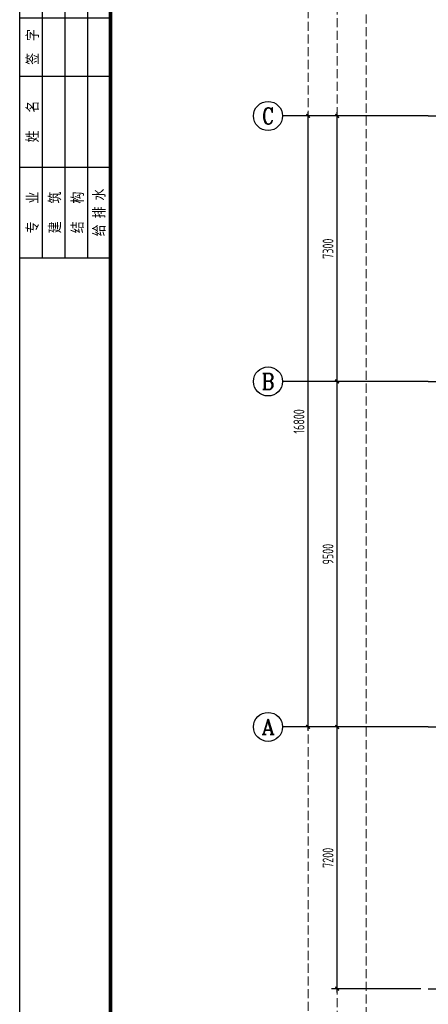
# Model space of a CAD drawing. Extents: x 545107 to 650924, y 150000 to 214086.
# Tile 3 of 15: x 545107 to 556346, y 171476 to 198551. Entities that reach past the tile are written whole.
import ezdxf
from ezdxf.enums import TextEntityAlignment as Align

# ---------------------------------------------------------------- set-up
doc = ezdxf.new("R2010")
doc.units = 0
doc.header["$LTSCALE"] = 1000
doc.linetypes.add('DASH', pattern=[0.35, 0.25, -0.1])
doc.linetypes.add('DOTE', pattern=[2.42, 2, -0.2, 0.02, -0.2])
doc.layers.get('0').update_dxf_attribs({"linetype": 'CONTINUOUS'})
doc.layers.get('Defpoints').update_dxf_attribs({"linetype": 'CONTINUOUS'})
doc.layers.add('A-ASIS', color=115, linetype='DASH', lineweight=0, plot=False)
for name, color, linetype in [('AXIS', 3, 'CONTINUOUS'), ('AXIS_TEXT', 7, 'CONTINUOUS'), ('H-图框', 4, 'CONTINUOUS'), ('S-DOTE', 253, 'DOTE'), ('S-PUB_TITLE', 4, 'CONTINUOUS'), ('S-TEXT', 7, 'CONTINUOUS')]:
    doc.layers.add(name, color=color, linetype=linetype)
doc.styles.add('_TCH_AXIS', font='COMPLEX', dxfattribs={"bigfont": 'GBCBIG'})
doc.styles.add('COMPLEX', font='COMPLEX')
doc.styles.add('TSSD_DIMENSION_T3', font='tssdeng.shx', dxfattribs={"width": 0.7, "bigfont": 'Tssdchn.shx'})
doc.styles.add('宋体', font='txt', dxfattribs={"width": 0.8})
doc.dimstyles.new('_TCH_ARCH&&100', dxfattribs={"dimtxt": 300, "dimasz": 100, "dimexe": 150, "dimexo": 200, "dimgap": 100, "dimtad": 1, "dimdec": 0, "dimzin": 0, "dimdsep": 46, "dimtxsty": 'TSSD_DIMENSION_T3', "dimblk": 'ARCHTICK', "dimcen": 0.09, "dimdle": 100, "dimclrt": 7, "dimazin": 2, "dimtfac": 1, "dimtdec": 0, "dimtix": 1, "dimtmove": 2, "dimatfit": 3, "dimfxl": 100, "dimtolj": 1, "dimtzin": 0, "dimarcsym": 0})

# ---------------------------------------------------------------- blocks, each defined once
blk = doc.blocks.new('_AXISO')
blk.add_circle((0, 0), 0.5)
at = {"layer": 'AXIS_TEXT', "style": 'COMPLEX', "width": 1.041667}
blk.add_attdef('A', text='', height=0.56, dxfattribs=at).set_placement((-0.25, -0.28), (0.25, -0.28), align=Align.FIT)
blk = doc.blocks.new('_ArchTick')
at = {"color": 0, "linetype": 'ByBlock', "const_width": 0.4}
blk.add_lwpolyline([(-0.5, -0.5), (0.5, 0.5)], dxfattribs=at)
blk = doc.blocks.new('*D134')
at = {"layer": 'AXIS', "color": 0, "lineweight": -2, "transparency": 16777216}
for p, q in [((1500, 14410), (1500, 31410)), ((4600, 31310), (1350, 31310)), ((4600, 14510), (1350, 14510))]:
    blk.add_line(p, q, dxfattribs=at)
at = {"layer": 'Defpoints', "color": 0, "transparency": 16777216}
for p in [(1500, 31310), (4800, 31310), (4800, 14510)]:
    blk.add_point(p, dxfattribs=at)
at = {"layer": 'AXIS', "color": 0, "lineweight": -2, "transparency": 16777216, "xscale": 100, "yscale": 100, "zscale": 100}
for p, rotation in [((1500, 31310), 90), ((1500, 14510), 270)]:
    blk.add_blockref('_ArchTick', p, dxfattribs=dict(at, rotation=rotation))
at = {"layer": 'AXIS', "color": 7, "transparency": 16777216, "insert": (1250, 22910), "char_height": 300, "attachment_point": 5, "rotation": 90, "style": 'TSSD_DIMENSION_T3'}
blk.add_mtext('\\A1;16800', dxfattribs=at)
blk = doc.blocks.new('*D135')
at = {"layer": 'AXIS', "color": 0, "lineweight": -2, "transparency": 16777216}
for p, q in [((4600, 14510), (2150, 14510)), ((2300, 7210), (2300, 14610)), ((4600, 7310), (2150, 7310))]:
    blk.add_line(p, q, dxfattribs=at)
at = {"layer": 'Defpoints', "color": 0, "transparency": 16777216}
for p in [(2300, 14510), (4800, 14510), (4800, 7310)]:
    blk.add_point(p, dxfattribs=at)
at = {"layer": 'AXIS', "color": 0, "lineweight": -2, "transparency": 16777216, "xscale": 100, "yscale": 100, "zscale": 100}
for p, rotation in [((2300, 14510), 90), ((2300, 7310), 270)]:
    blk.add_blockref('_ArchTick', p, dxfattribs=dict(at, rotation=rotation))
at = {"layer": 'AXIS', "color": 7, "transparency": 16777216, "insert": (2050, 10910), "char_height": 300, "attachment_point": 5, "rotation": 90, "style": 'TSSD_DIMENSION_T3'}
blk.add_mtext('\\A1;7200', dxfattribs=at)
blk = doc.blocks.new('*D136')
at = {"layer": 'AXIS', "color": 0, "lineweight": -2, "transparency": 16777216}
for p, q in [((2300, 14410), (2300, 24110)), ((4600, 24010), (2150, 24010)), ((4600, 14510), (2150, 14510))]:
    blk.add_line(p, q, dxfattribs=at)
at = {"layer": 'Defpoints', "color": 0, "transparency": 16777216}
for p in [(2300, 24010), (4800, 24010), (4800, 14510)]:
    blk.add_point(p, dxfattribs=at)
at = {"layer": 'AXIS', "color": 0, "lineweight": -2, "transparency": 16777216, "xscale": 100, "yscale": 100, "zscale": 100}
for p, rotation in [((2300, 24010), 90), ((2300, 14510), 270)]:
    blk.add_blockref('_ArchTick', p, dxfattribs=dict(at, rotation=rotation))
at = {"layer": 'AXIS', "color": 7, "transparency": 16777216, "insert": (2050, 19260), "char_height": 300, "attachment_point": 5, "rotation": 90, "style": 'TSSD_DIMENSION_T3'}
blk.add_mtext('\\A1;9500', dxfattribs=at)
blk = doc.blocks.new('*D137')
at = {"layer": 'AXIS', "color": 0, "lineweight": -2, "transparency": 16777216}
for p, q in [((2300, 23910), (2300, 31410)), ((4600, 31310), (2150, 31310)), ((4600, 24010), (2150, 24010))]:
    blk.add_line(p, q, dxfattribs=at)
at = {"layer": 'Defpoints', "color": 0, "transparency": 16777216}
for p in [(2300, 31310), (4800, 31310), (4800, 24010)]:
    blk.add_point(p, dxfattribs=at)
at = {"layer": 'AXIS', "color": 0, "lineweight": -2, "transparency": 16777216, "xscale": 100, "yscale": 100, "zscale": 100}
for p, rotation in [((2300, 31310), 90), ((2300, 24010), 270)]:
    blk.add_blockref('_ArchTick', p, dxfattribs=dict(at, rotation=rotation))
at = {"layer": 'AXIS', "color": 7, "transparency": 16777216, "insert": (2050, 27660), "char_height": 300, "attachment_point": 5, "rotation": 90, "style": 'TSSD_DIMENSION_T3'}
blk.add_mtext('\\A1;7300', dxfattribs=at)
blk = doc.blocks.new('会签栏')
at = {"layer": 'S-PUB_TITLE'}
for p, q in [((353298, -163828), (355798, -163828)), ((353298, -180228), (353298, -163828)), ((353923, -180228), (353923, -163828)), ((354548, -180228), (354548, -163828)), ((355173, -172028), (355173, -163828)), ((355798, -180228), (355798, -163828)), ((353298, -165428), (355798, -165428)), ((353298, -167028), (355798, -167028)), ((353298, -169528), (355798, -169528)), ((353298, -172028), (355798, -172028)), ((355173, -180228), (355173, -172028)), ((353298, -173628), (355798, -173628)), ((353298, -175228), (355798, -175228)), ((353298, -177728), (355798, -177728)), ((353298, -180228), (355798, -180228))]:
    blk.add_line(p, q, dxfattribs=at)
at = {"layer": 'S-PUB_TITLE', "style": '宋体', "width": 0.8}
for s, p in [('日  期', (353648, -164628)), ('签  字', (353648, -166228)), ('姓   名', (353648, -168278)), ('专   业', (353648, -170778)), ('暖   通', (354255, -170778)), ('电   气', (354877, -170778)), ('日  期', (353648, -172828)), ('签  字', (353648, -174428)), ('姓   名', (353648, -176478)), ('给 排 水', (355477, -178978)), ('专   业', (353648, -178978)), ('建   筑', (354260, -178978)), ('结   构', (354883, -178978))]:
    blk.add_text(s, height=300, rotation=90, dxfattribs=at).set_placement(p, align=Align.MIDDLE_CENTER)
blk = doc.blocks.new('A$C338D70EA')
at = {"layer": 'A-ASIS'}
for points in [[(83750, 1450), (1500, 1450), (1500, 37189.7), (83750, 37189.7)], [(82950, 2250), (2300, 2250), (2300, 36389.7), (82950, 36389.7)], [(82150, 3050), (3100, 3050), (3100, 35589.7), (82150, 35589.7)]]:
    blk.add_lwpolyline(points, close=True, dxfattribs=at)
at = {"layer": 'AXIS'}
for p, q in [((4800, 31309.5), (800, 31309.5)), ((4800, 24009.5), (800, 24009.5)), ((4800, 14509.5), (800, 14509.5))]:
    blk.add_line(p, q, dxfattribs=at)
at = {"layer": 'S-DOTE', "linetype": 'DOTE'}
for p, q in [((4800, 31309.5), (80450, 31309.5)), ((4800, 24009.5), (80450, 24009.5)), ((4800, 14509.5), (80450, 14509.5)), ((4800, 7309.5), (80450, 7309.5))]:
    blk.add_line(p, q, dxfattribs=at)
at = {"layer": 'AXIS'}
ref = blk.add_blockref('_AXISO', (400, 31309.5), dxfattribs=dict(at, xscale=800, yscale=800, zscale=800))
ref.add_attrib('A', 'C', dxfattribs={"layer": 'AXIS_TEXT', "height": 455.7, "style": '_TCH_AXIS'}).set_placement((237.3, 31081.7), (562.8, 31081.7), align=Align.FIT)
ref = blk.add_blockref('_AXISO', (400, 24009.5), dxfattribs=dict(at, xscale=800, yscale=800, zscale=800))
ref.add_attrib('A', 'B', dxfattribs={"layer": 'AXIS_TEXT', "height": 435.3, "style": '_TCH_AXIS'}).set_placement((223.8, 23791.9), (576.2, 23791.9), align=Align.FIT)
ref = blk.add_blockref('_AXISO', (400, 14509.5), dxfattribs=dict(at, xscale=800, yscale=800, zscale=800))
ref.add_attrib('A', 'A', dxfattribs={"layer": 'AXIS_TEXT', "height": 425.2, "style": '_TCH_AXIS'}).set_placement((217.8, 14296.9), (582.2, 14296.9), align=Align.FIT)
for p1, p2, distance, picture, middle in [((4800, 14509.5), (4800, 31309.5), 3300, '*D134', (1250, 22909.5)), ((4800, 24009.5), (4800, 31309.5), 2500, '*D137', (2050, 27659.5)), ((4800, 14509.5), (4800, 24009.5), 2500, '*D136', (2050, 19259.5)), ((4800, 7309.5), (4800, 14509.5), 2500, '*D135', (2050, 10909.5))]:
    dim = blk.add_aligned_dim(p1=p1, p2=p2, distance=distance, dimstyle='_TCH_ARCH&&100', dxfattribs=at)
    dim.commit()
    dim.dimension.update_dxf_attribs({"geometry": picture, "text_midpoint": middle})

msp = doc.modelspace()

# ---------------------------------------------------------------- linework, layer by layer
at = {"layer": 'H-图框', "color": 3}
msp.add_lwpolyline([(545107, 150000), (545107, 209400), (650232, 209400), (650232, 150000)], close=True, dxfattribs=at)
at = {"layer": 'S-PUB_TITLE', "linetype": 'ByBlock', "const_width": 100}
msp.add_lwpolyline([(547607, 151000), (547607, 208400), (649232, 208400), (649232, 151000)], close=True, dxfattribs=at)

# ---------------------------------------------------------------- block references
at = {"layer": 'S-PUB_TITLE'}
msp.add_blockref('会签栏', (191809.4, 372227.6), dxfattribs=at)
at = {"layer": 'S-TEXT', "linetype": 'ByBlock'}
msp.add_blockref('A$C338D70EA', (551537.6, 164593.5), dxfattribs=at)

doc.saveas('drawing.dxf')
